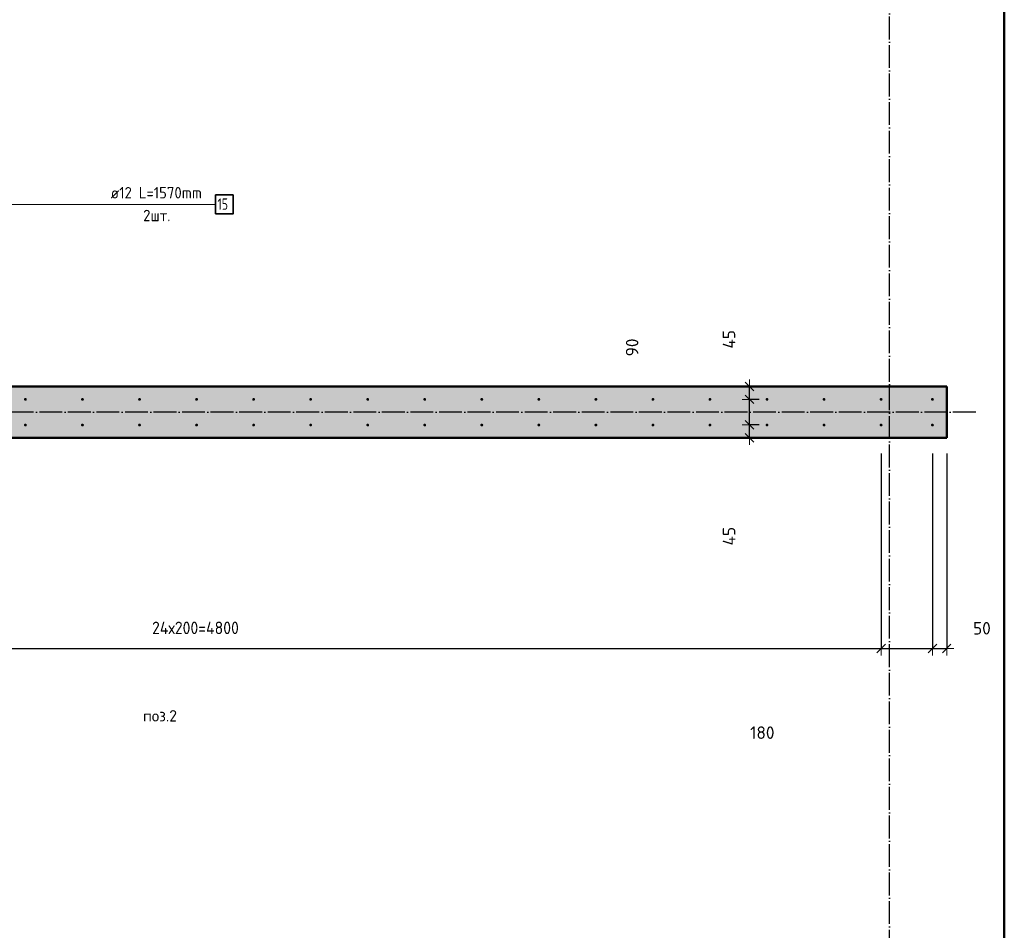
# Model space of a CAD drawing. Header units: millimetres. Extents: x -30645 to 44626, y 46540 to 77351.
# Tile 51 of 84: x 10850 to 14302, y 51523 to 54717. Entities that reach past the tile are written whole.
import ezdxf

# ---------------------------------------------------------------- set-up
doc = ezdxf.new("R2010")
doc.units = ezdxf.units.MM
doc.header["$PDMODE"] = 65
doc.linetypes.add('______11', pattern=[100, 80, -10, 0, -10])
doc.linetypes.add('______5', pattern=[220, 160, -20, 20, -20])
for name, color, linetype, lineweight in [('Standard', 7, 'Continuous', 25), ('Арм.стержн. вертикальными 1', 22, 'Continuous', 35), ('Арм.стержн.горизонт. 2', 202, 'Continuous', 35), ('Размерная линия_ общее', 7, 'Continuous', 13)]:
    doc.layers.add(name, color=color, linetype=linetype, lineweight=lineweight)
doc.layers.add('Осевая линия_ общее', color=7, linetype='______5', lineweight=13, true_color=0xa0a0a0)
doc.styles.add('ISOCPEUR', font='ISOCPEUR')
doc.dimstyles.new('DIMSTYLE_16', dxfattribs={"dimtxt": 44, "dimasz": 50, "dimexe": 0, "dimexo": 0, "dimgap": 22, "dimtad": 0, "dimdec": 0, "dimrnd": 5, "dimzin": 12, "dimdsep": 46, "dimtxsty": 'ISOCPEUR', "dimblk1": 'ALL_ML_STRICH', "dimblk2": 'ALL_ML_STRICH', "dimsah": 1, "dimcen": 0, "dimclrd": 7, "dimclre": 256, "dimclrt": 7, "dimadec": 0, "dimazin": 0, "dimtfac": 1, "dimtdec": 0, "dimtix": 1, "dimtmove": 2, "dimatfit": 3, "dimfxl": 0, "dimtzin": 0, "dimlwd": 0, "dimlwe": -3, "dimarcsym": 0})
doc.dimstyles.new('DIMSTYLE_3', dxfattribs={"dimtxt": 44, "dimasz": 50, "dimexe": 0, "dimexo": 0, "dimgap": 22, "dimtad": 2, "dimdec": 0, "dimrnd": 5, "dimzin": 12, "dimdsep": 46, "dimtxsty": 'ISOCPEUR', "dimblk1": 'ALL_ML_STRICH', "dimblk2": 'ALL_ML_STRICH', "dimsah": 1, "dimcen": 0, "dimclrd": 7, "dimclre": 256, "dimclrt": 7, "dimadec": 0, "dimazin": 0, "dimtfac": 1, "dimtdec": 0, "dimtix": 1, "dimtmove": 2, "dimatfit": 3, "dimfxl": 0, "dimtzin": 0, "dimlwd": 0, "dimlwe": -3, "dimarcsym": 0})
doc.dimstyles.new('DIMSTYLE_8', dxfattribs={"dimtxt": 44, "dimasz": 50, "dimexe": 0, "dimexo": 0, "dimgap": 22, "dimtad": 2, "dimdec": 0, "dimrnd": 5, "dimzin": 12, "dimdsep": 46, "dimtxsty": 'ISOCPEUR', "dimblk1": 'ALL_ML_STRICH', "dimblk2": 'ALL_ML_STRICH', "dimsah": 1, "dimcen": 0, "dimclrd": 7, "dimclre": 256, "dimclrt": 7, "dimadec": 0, "dimazin": 0, "dimtfac": 1, "dimtdec": 0, "dimtix": 1, "dimtmove": 2, "dimatfit": 3, "dimfxl": 0, "dimtvp": 1.2, "dimtzin": 0, "dimlwd": 0, "dimlwe": -3, "dimarcsym": 0})

# ---------------------------------------------------------------- blocks, each defined once
blk = doc.blocks.new('ALL_ML_STRICH')
at = {"color": 0, "linetype": 'ByBlock', "lineweight": -2}
for p, q in [((-1, 0), (0.5, 0)), ((-0.3, -0.3), (0.3, 0.3)), ((0, -0.5), (0, 0.5))]:
    blk.add_line(p, q, dxfattribs=at)
blk = doc.blocks.new('*D66')
at = {"layer": 'DEFPOINTS', "color": 7, "linetype": 'Continuous', "lineweight": 13, "transparency": 33554687}
for p in [(13462, 53295.5), (13361.5, 53250), (13408.3, 53250)]:
    blk.add_point(p, dxfattribs=at)
at = {"layer": 'Размерная линия_ общее', "color": 253, "linetype": 'Continuous', "lineweight": -2, "true_color": 0xa0a0a0, "transparency": 33554687}
for p, q in [((13442, 53295.5), (13408.3, 53295.5)), ((13381.5, 53250), (13408.3, 53250))]:
    blk.add_line(p, q, dxfattribs=at)
at = {"layer": 'Размерная линия_ общее', "color": 7, "linetype": 'Continuous', "lineweight": -2, "transparency": 33554687}
blk.add_line((13408.3, 53250), (13408.3, 53295.5), dxfattribs=at)
at = {"layer": 'Размерная линия_ общее', "color": 7, "linetype": 'Continuous', "lineweight": 13, "transparency": 33554687, "xscale": 50, "yscale": 50, "zscale": 50}
for p, rotation in [((13408.3, 53295.5), 90), ((13408.3, 53250), 270)]:
    blk.add_blockref('ALL_ML_STRICH', p, dxfattribs=dict(at, rotation=rotation))
at = {"layer": 'Размерная линия_ общее', "color": 7, "linetype": 'Continuous', "lineweight": 13, "transparency": 33554687, "insert": (13336.9, 52905.1), "char_height": 44, "width": 88, "attachment_point": 5, "rotation": 90, "style": 'ISOCPEUR'}
blk.add_mtext('\\A1;{45}', dxfattribs=at)
blk = doc.blocks.new('*D67')
at = {"layer": 'DEFPOINTS', "color": 7, "linetype": 'Continuous', "lineweight": 13, "transparency": 33554687}
for p in [(13462, 53385), (13408.3, 53295.5), (13462, 53295.5)]:
    blk.add_point(p, dxfattribs=at)
at = {"layer": 'Размерная линия_ общее', "color": 253, "linetype": 'Continuous', "lineweight": -2, "true_color": 0xa0a0a0, "transparency": 33554687}
for p, q in [((13442, 53385), (13408.3, 53385)), ((13442, 53295.5), (13408.3, 53295.5))]:
    blk.add_line(p, q, dxfattribs=at)
at = {"layer": 'Размерная линия_ общее', "color": 7, "linetype": 'Continuous', "lineweight": -2, "transparency": 33554687}
blk.add_line((13408.3, 53295.5), (13408.3, 53385), dxfattribs=at)
at = {"layer": 'Размерная линия_ общее', "color": 7, "linetype": 'Continuous', "lineweight": 13, "transparency": 33554687, "xscale": 50, "yscale": 50, "zscale": 50}
for p, rotation in [((13408.3, 53385), 90), ((13408.3, 53295.5), 270)]:
    blk.add_blockref('ALL_ML_STRICH', p, dxfattribs=dict(at, rotation=rotation))
at = {"layer": 'Размерная линия_ общее', "color": 7, "linetype": 'Continuous', "lineweight": 13, "transparency": 33554687, "insert": (12997, 53567.2), "char_height": 44, "width": 88, "attachment_point": 5, "rotation": 90, "style": 'ISOCPEUR'}
blk.add_mtext('\\A1;{90}', dxfattribs=at)
blk = doc.blocks.new('*D68')
at = {"layer": 'DEFPOINTS', "color": 7, "linetype": 'Continuous', "lineweight": 13, "transparency": 33554687}
for p in [(13361.5, 53430), (13408.3, 53385), (13462, 53385)]:
    blk.add_point(p, dxfattribs=at)
at = {"layer": 'Размерная линия_ общее', "color": 253, "linetype": 'Continuous', "lineweight": -2, "true_color": 0xa0a0a0, "transparency": 33554687}
for p, q in [((13381.5, 53430), (13408.3, 53430)), ((13442, 53385), (13408.3, 53385))]:
    blk.add_line(p, q, dxfattribs=at)
at = {"layer": 'Размерная линия_ общее', "color": 7, "linetype": 'Continuous', "lineweight": -2, "transparency": 33554687}
blk.add_line((13408.3, 53385), (13408.3, 53430), dxfattribs=at)
at = {"layer": 'Размерная линия_ общее', "color": 7, "linetype": 'Continuous', "lineweight": 13, "transparency": 33554687, "xscale": 50, "yscale": 50, "zscale": 50}
for p, rotation in [((13408.3, 53430), 90), ((13408.3, 53385), 270)]:
    blk.add_blockref('ALL_ML_STRICH', p, dxfattribs=dict(at, rotation=rotation))
at = {"layer": 'Размерная линия_ общее', "color": 7, "linetype": 'Continuous', "lineweight": 13, "transparency": 33554687, "insert": (13336.7, 53595.8), "char_height": 44, "width": 88, "attachment_point": 5, "rotation": 90, "style": 'ISOCPEUR'}
blk.add_mtext('\\A1;{45}', dxfattribs=at)
blk = doc.blocks.new('*D308')
at = {"layer": 'DEFPOINTS', "color": 7, "linetype": 'Continuous', "lineweight": 13, "transparency": 33554687}
for p in [(9070, 53295), (13870, 53295), (9070, 52511.5)]:
    blk.add_point(p, dxfattribs=at)
at = {"layer": 'Размерная линия_ общее', "color": 253, "linetype": 'Continuous', "lineweight": -2, "true_color": 0xa0a0a0, "transparency": 33554687}
for p, q in [((9070, 53195), (9070, 52511.5)), ((13870, 53195), (13870, 52511.5))]:
    blk.add_line(p, q, dxfattribs=at)
at = {"layer": 'Размерная линия_ общее', "color": 7, "linetype": 'Continuous', "lineweight": -2, "transparency": 33554687}
blk.add_line((9070, 52511.5), (13870, 52511.5), dxfattribs=at)
at = {"layer": 'Размерная линия_ общее', "color": 7, "linetype": 'Continuous', "lineweight": 13, "transparency": 33554687, "xscale": 50, "yscale": 50, "zscale": 50, "rotation": 180}
blk.add_blockref('ALL_ML_STRICH', (9070, 52511.5), dxfattribs=at)
at = {"layer": 'Размерная линия_ общее', "color": 7, "linetype": 'Continuous', "lineweight": 13, "transparency": 33554687, "xscale": 50, "yscale": 50, "zscale": 50}
blk.add_blockref('ALL_ML_STRICH', (13870, 52511.5), dxfattribs=at)
at = {"layer": 'Размерная линия_ общее', "color": 7, "linetype": 'Continuous', "lineweight": 13, "transparency": 33554687, "insert": (11314, 52605.5), "char_height": 44, "width": 2.2, "attachment_point": 1, "line_spacing_factor": 0.60241, "style": 'ISOCPEUR'}
blk.add_mtext('\\W0.91;24х200=4800', dxfattribs=at)
blk = doc.blocks.new('*D309')
at = {"layer": 'DEFPOINTS', "color": 7, "linetype": 'Continuous', "lineweight": 13, "transparency": 33554687}
for p in [(13870, 53295), (14050, 53295), (13870, 52511.5)]:
    blk.add_point(p, dxfattribs=at)
at = {"layer": 'Размерная линия_ общее', "color": 253, "linetype": 'Continuous', "lineweight": -2, "true_color": 0xa0a0a0, "transparency": 33554687}
for p, q in [((13870, 53195), (13870, 52511.5)), ((14050, 53195), (14050, 52511.5))]:
    blk.add_line(p, q, dxfattribs=at)
at = {"layer": 'Размерная линия_ общее', "color": 7, "linetype": 'Continuous', "lineweight": -2, "transparency": 33554687}
blk.add_line((13870, 52511.5), (14050, 52511.5), dxfattribs=at)
at = {"layer": 'Размерная линия_ общее', "color": 7, "linetype": 'Continuous', "lineweight": 13, "transparency": 33554687, "xscale": 50, "yscale": 50, "zscale": 50, "rotation": 180}
blk.add_blockref('ALL_ML_STRICH', (13870, 52511.5), dxfattribs=at)
at = {"layer": 'Размерная линия_ общее', "color": 7, "linetype": 'Continuous', "lineweight": 13, "transparency": 33554687, "xscale": 50, "yscale": 50, "zscale": 50}
blk.add_blockref('ALL_ML_STRICH', (14050, 52511.5), dxfattribs=at)
at = {"layer": 'Размерная линия_ общее', "color": 7, "linetype": 'Continuous', "lineweight": 13, "transparency": 33554687, "insert": (13453.5, 52215.9), "char_height": 44, "width": 132, "attachment_point": 5, "style": 'ISOCPEUR'}
blk.add_mtext('\\A1;{180}', dxfattribs=at)
blk = doc.blocks.new('*D310')
at = {"layer": 'DEFPOINTS', "color": 7, "linetype": 'Continuous', "lineweight": 13, "transparency": 33554687}
for p in [(14050, 53295), (14100, 53295), (14050, 52511.5)]:
    blk.add_point(p, dxfattribs=at)
at = {"layer": 'Размерная линия_ общее', "color": 253, "linetype": 'Continuous', "lineweight": -2, "true_color": 0xa0a0a0, "transparency": 33554687}
for p, q in [((14050, 53195), (14050, 52511.5)), ((14100, 53195), (14100, 52511.5))]:
    blk.add_line(p, q, dxfattribs=at)
at = {"layer": 'Размерная линия_ общее', "color": 7, "linetype": 'Continuous', "lineweight": -2, "transparency": 33554687}
blk.add_line((14050, 52511.5), (14100, 52511.5), dxfattribs=at)
at = {"layer": 'Размерная линия_ общее', "color": 7, "linetype": 'Continuous', "lineweight": 13, "transparency": 33554687, "xscale": 50, "yscale": 50, "zscale": 50, "rotation": 180}
blk.add_blockref('ALL_ML_STRICH', (14050, 52511.5), dxfattribs=at)
at = {"layer": 'Размерная линия_ общее', "color": 7, "linetype": 'Continuous', "lineweight": 13, "transparency": 33554687, "xscale": 50, "yscale": 50, "zscale": 50}
blk.add_blockref('ALL_ML_STRICH', (14100, 52511.5), dxfattribs=at)
at = {"layer": 'Размерная линия_ общее', "color": 7, "linetype": 'Continuous', "lineweight": 13, "transparency": 33554687, "insert": (14223.4, 52582.1), "char_height": 44, "width": 88, "attachment_point": 5, "style": 'ISOCPEUR'}
blk.add_mtext('\\A1;{50}', dxfattribs=at)

msp = doc.modelspace()

# ---------------------------------------------------------------- hatches: boundary and pattern name
at = {"linetype": 'Continuous', "lineweight": 13, "transparency": 33554687}
msp.add_hatch(color=7, dxfattribs=at).paths.add_polyline_path([(14100, 53250), (14100, 53430), (8320, 53430), (8320, 53250)])
at = {"layer": 'Арм.стержн. вертикальными 1', "linetype": 'Continuous', "lineweight": 50, "transparency": 33554687}
for points in [[(10875, 53385), (10874.6, 53386.9), (10873.5, 53388.5), (10871.9, 53389.6), (10870, 53390), (10868.1, 53389.6), (10866.5, 53388.5), (10865.4, 53386.9), (10865, 53385), (10865.4, 53383.1), (10866.5, 53381.5), (10868.1, 53380.4), (10870, 53380), (10871.9, 53380.4), (10873.5, 53381.5), (10874.6, 53383.1)], [(11075, 53385), (11074.6, 53386.9), (11073.5, 53388.5), (11071.9, 53389.6), (11070, 53390), (11068.1, 53389.6), (11066.5, 53388.5), (11065.4, 53386.9), (11065, 53385), (11065.4, 53383.1), (11066.5, 53381.5), (11068.1, 53380.4), (11070, 53380), (11071.9, 53380.4), (11073.5, 53381.5), (11074.6, 53383.1)], [(11275, 53385), (11274.6, 53386.9), (11273.5, 53388.5), (11271.9, 53389.6), (11270, 53390), (11268.1, 53389.6), (11266.5, 53388.5), (11265.4, 53386.9), (11265, 53385), (11265.4, 53383.1), (11266.5, 53381.5), (11268.1, 53380.4), (11270, 53380), (11271.9, 53380.4), (11273.5, 53381.5), (11274.6, 53383.1)], [(11475, 53385), (11474.6, 53386.9), (11473.5, 53388.5), (11471.9, 53389.6), (11470, 53390), (11468.1, 53389.6), (11466.5, 53388.5), (11465.4, 53386.9), (11465, 53385), (11465.4, 53383.1), (11466.5, 53381.5), (11468.1, 53380.4), (11470, 53380), (11471.9, 53380.4), (11473.5, 53381.5), (11474.6, 53383.1)], [(11675, 53385), (11674.6, 53386.9), (11673.5, 53388.5), (11671.9, 53389.6), (11670, 53390), (11668.1, 53389.6), (11666.5, 53388.5), (11665.4, 53386.9), (11665, 53385), (11665.4, 53383.1), (11666.5, 53381.5), (11668.1, 53380.4), (11670, 53380), (11671.9, 53380.4), (11673.5, 53381.5), (11674.6, 53383.1)], [(11875, 53385), (11874.6, 53386.9), (11873.5, 53388.5), (11871.9, 53389.6), (11870, 53390), (11868.1, 53389.6), (11866.5, 53388.5), (11865.4, 53386.9), (11865, 53385), (11865.4, 53383.1), (11866.5, 53381.5), (11868.1, 53380.4), (11870, 53380), (11871.9, 53380.4), (11873.5, 53381.5), (11874.6, 53383.1)], [(12075, 53385), (12074.6, 53386.9), (12073.5, 53388.5), (12071.9, 53389.6), (12070, 53390), (12068.1, 53389.6), (12066.5, 53388.5), (12065.4, 53386.9), (12065, 53385), (12065.4, 53383.1), (12066.5, 53381.5), (12068.1, 53380.4), (12070, 53380), (12071.9, 53380.4), (12073.5, 53381.5), (12074.6, 53383.1)], [(12275, 53385), (12274.6, 53386.9), (12273.5, 53388.5), (12271.9, 53389.6), (12270, 53390), (12268.1, 53389.6), (12266.5, 53388.5), (12265.4, 53386.9), (12265, 53385), (12265.4, 53383.1), (12266.5, 53381.5), (12268.1, 53380.4), (12270, 53380), (12271.9, 53380.4), (12273.5, 53381.5), (12274.6, 53383.1)], [(12475, 53385), (12474.6, 53386.9), (12473.5, 53388.5), (12471.9, 53389.6), (12470, 53390), (12468.1, 53389.6), (12466.5, 53388.5), (12465.4, 53386.9), (12465, 53385), (12465.4, 53383.1), (12466.5, 53381.5), (12468.1, 53380.4), (12470, 53380), (12471.9, 53380.4), (12473.5, 53381.5), (12474.6, 53383.1)], [(12675, 53385), (12674.6, 53386.9), (12673.5, 53388.5), (12671.9, 53389.6), (12670, 53390), (12668.1, 53389.6), (12666.5, 53388.5), (12665.4, 53386.9), (12665, 53385), (12665.4, 53383.1), (12666.5, 53381.5), (12668.1, 53380.4), (12670, 53380), (12671.9, 53380.4), (12673.5, 53381.5), (12674.6, 53383.1)], [(12875, 53385), (12874.6, 53386.9), (12873.5, 53388.5), (12871.9, 53389.6), (12870, 53390), (12868.1, 53389.6), (12866.5, 53388.5), (12865.4, 53386.9), (12865, 53385), (12865.4, 53383.1), (12866.5, 53381.5), (12868.1, 53380.4), (12870, 53380), (12871.9, 53380.4), (12873.5, 53381.5), (12874.6, 53383.1)], [(13075, 53385), (13074.6, 53386.9), (13073.5, 53388.5), (13071.9, 53389.6), (13070, 53390), (13068.1, 53389.6), (13066.5, 53388.5), (13065.4, 53386.9), (13065, 53385), (13065.4, 53383.1), (13066.5, 53381.5), (13068.1, 53380.4), (13070, 53380), (13071.9, 53380.4), (13073.5, 53381.5), (13074.6, 53383.1)], [(13275, 53385), (13274.6, 53386.9), (13273.5, 53388.5), (13271.9, 53389.6), (13270, 53390), (13268.1, 53389.6), (13266.5, 53388.5), (13265.4, 53386.9), (13265, 53385), (13265.4, 53383.1), (13266.5, 53381.5), (13268.1, 53380.4), (13270, 53380), (13271.9, 53380.4), (13273.5, 53381.5), (13274.6, 53383.1)], [(13475, 53385), (13474.6, 53386.9), (13473.5, 53388.5), (13471.9, 53389.6), (13470, 53390), (13468.1, 53389.6), (13466.5, 53388.5), (13465.4, 53386.9), (13465, 53385), (13465.4, 53383.1), (13466.5, 53381.5), (13468.1, 53380.4), (13470, 53380), (13471.9, 53380.4), (13473.5, 53381.5), (13474.6, 53383.1)], [(13675, 53385), (13674.6, 53386.9), (13673.5, 53388.5), (13671.9, 53389.6), (13670, 53390), (13668.1, 53389.6), (13666.5, 53388.5), (13665.4, 53386.9), (13665, 53385), (13665.4, 53383.1), (13666.5, 53381.5), (13668.1, 53380.4), (13670, 53380), (13671.9, 53380.4), (13673.5, 53381.5), (13674.6, 53383.1)], [(13875, 53385), (13874.6, 53386.9), (13873.5, 53388.5), (13871.9, 53389.6), (13870, 53390), (13868.1, 53389.6), (13866.5, 53388.5), (13865.4, 53386.9), (13865, 53385), (13865.4, 53383.1), (13866.5, 53381.5), (13868.1, 53380.4), (13870, 53380), (13871.9, 53380.4), (13873.5, 53381.5), (13874.6, 53383.1)], [(14055, 53385), (14054.6, 53386.9), (14053.5, 53388.5), (14051.9, 53389.6), (14050, 53390), (14048.1, 53389.6), (14046.5, 53388.5), (14045.4, 53386.9), (14045, 53385), (14045.4, 53383.1), (14046.5, 53381.5), (14048.1, 53380.4), (14050, 53380), (14051.9, 53380.4), (14053.5, 53381.5), (14054.6, 53383.1)], [(10875, 53295), (10874.6, 53296.9), (10873.5, 53298.5), (10871.9, 53299.6), (10870, 53300), (10868.1, 53299.6), (10866.5, 53298.5), (10865.4, 53296.9), (10865, 53295), (10865.4, 53293.1), (10866.5, 53291.5), (10868.1, 53290.4), (10870, 53290), (10871.9, 53290.4), (10873.5, 53291.5), (10874.6, 53293.1)], [(11075, 53295), (11074.6, 53296.9), (11073.5, 53298.5), (11071.9, 53299.6), (11070, 53300), (11068.1, 53299.6), (11066.5, 53298.5), (11065.4, 53296.9), (11065, 53295), (11065.4, 53293.1), (11066.5, 53291.5), (11068.1, 53290.4), (11070, 53290), (11071.9, 53290.4), (11073.5, 53291.5), (11074.6, 53293.1)], [(11275, 53295), (11274.6, 53296.9), (11273.5, 53298.5), (11271.9, 53299.6), (11270, 53300), (11268.1, 53299.6), (11266.5, 53298.5), (11265.4, 53296.9), (11265, 53295), (11265.4, 53293.1), (11266.5, 53291.5), (11268.1, 53290.4), (11270, 53290), (11271.9, 53290.4), (11273.5, 53291.5), (11274.6, 53293.1)], [(11475, 53295), (11474.6, 53296.9), (11473.5, 53298.5), (11471.9, 53299.6), (11470, 53300), (11468.1, 53299.6), (11466.5, 53298.5), (11465.4, 53296.9), (11465, 53295), (11465.4, 53293.1), (11466.5, 53291.5), (11468.1, 53290.4), (11470, 53290), (11471.9, 53290.4), (11473.5, 53291.5), (11474.6, 53293.1)], [(11675, 53295), (11674.6, 53296.9), (11673.5, 53298.5), (11671.9, 53299.6), (11670, 53300), (11668.1, 53299.6), (11666.5, 53298.5), (11665.4, 53296.9), (11665, 53295), (11665.4, 53293.1), (11666.5, 53291.5), (11668.1, 53290.4), (11670, 53290), (11671.9, 53290.4), (11673.5, 53291.5), (11674.6, 53293.1)], [(11875, 53295), (11874.6, 53296.9), (11873.5, 53298.5), (11871.9, 53299.6), (11870, 53300), (11868.1, 53299.6), (11866.5, 53298.5), (11865.4, 53296.9), (11865, 53295), (11865.4, 53293.1), (11866.5, 53291.5), (11868.1, 53290.4), (11870, 53290), (11871.9, 53290.4), (11873.5, 53291.5), (11874.6, 53293.1)], [(12075, 53295), (12074.6, 53296.9), (12073.5, 53298.5), (12071.9, 53299.6), (12070, 53300), (12068.1, 53299.6), (12066.5, 53298.5), (12065.4, 53296.9), (12065, 53295), (12065.4, 53293.1), (12066.5, 53291.5), (12068.1, 53290.4), (12070, 53290), (12071.9, 53290.4), (12073.5, 53291.5), (12074.6, 53293.1)], [(12275, 53295), (12274.6, 53296.9), (12273.5, 53298.5), (12271.9, 53299.6), (12270, 53300), (12268.1, 53299.6), (12266.5, 53298.5), (12265.4, 53296.9), (12265, 53295), (12265.4, 53293.1), (12266.5, 53291.5), (12268.1, 53290.4), (12270, 53290), (12271.9, 53290.4), (12273.5, 53291.5), (12274.6, 53293.1)], [(12475, 53295), (12474.6, 53296.9), (12473.5, 53298.5), (12471.9, 53299.6), (12470, 53300), (12468.1, 53299.6), (12466.5, 53298.5), (12465.4, 53296.9), (12465, 53295), (12465.4, 53293.1), (12466.5, 53291.5), (12468.1, 53290.4), (12470, 53290), (12471.9, 53290.4), (12473.5, 53291.5), (12474.6, 53293.1)], [(12675, 53295), (12674.6, 53296.9), (12673.5, 53298.5), (12671.9, 53299.6), (12670, 53300), (12668.1, 53299.6), (12666.5, 53298.5), (12665.4, 53296.9), (12665, 53295), (12665.4, 53293.1), (12666.5, 53291.5), (12668.1, 53290.4), (12670, 53290), (12671.9, 53290.4), (12673.5, 53291.5), (12674.6, 53293.1)], [(12875, 53295), (12874.6, 53296.9), (12873.5, 53298.5), (12871.9, 53299.6), (12870, 53300), (12868.1, 53299.6), (12866.5, 53298.5), (12865.4, 53296.9), (12865, 53295), (12865.4, 53293.1), (12866.5, 53291.5), (12868.1, 53290.4), (12870, 53290), (12871.9, 53290.4), (12873.5, 53291.5), (12874.6, 53293.1)], [(13075, 53295), (13074.6, 53296.9), (13073.5, 53298.5), (13071.9, 53299.6), (13070, 53300), (13068.1, 53299.6), (13066.5, 53298.5), (13065.4, 53296.9), (13065, 53295), (13065.4, 53293.1), (13066.5, 53291.5), (13068.1, 53290.4), (13070, 53290), (13071.9, 53290.4), (13073.5, 53291.5), (13074.6, 53293.1)], [(13275, 53295), (13274.6, 53296.9), (13273.5, 53298.5), (13271.9, 53299.6), (13270, 53300), (13268.1, 53299.6), (13266.5, 53298.5), (13265.4, 53296.9), (13265, 53295), (13265.4, 53293.1), (13266.5, 53291.5), (13268.1, 53290.4), (13270, 53290), (13271.9, 53290.4), (13273.5, 53291.5), (13274.6, 53293.1)], [(13475, 53295), (13474.6, 53296.9), (13473.5, 53298.5), (13471.9, 53299.6), (13470, 53300), (13468.1, 53299.6), (13466.5, 53298.5), (13465.4, 53296.9), (13465, 53295), (13465.4, 53293.1), (13466.5, 53291.5), (13468.1, 53290.4), (13470, 53290), (13471.9, 53290.4), (13473.5, 53291.5), (13474.6, 53293.1)], [(13675, 53295), (13674.6, 53296.9), (13673.5, 53298.5), (13671.9, 53299.6), (13670, 53300), (13668.1, 53299.6), (13666.5, 53298.5), (13665.4, 53296.9), (13665, 53295), (13665.4, 53293.1), (13666.5, 53291.5), (13668.1, 53290.4), (13670, 53290), (13671.9, 53290.4), (13673.5, 53291.5), (13674.6, 53293.1)], [(13875, 53295), (13874.6, 53296.9), (13873.5, 53298.5), (13871.9, 53299.6), (13870, 53300), (13868.1, 53299.6), (13866.5, 53298.5), (13865.4, 53296.9), (13865, 53295), (13865.4, 53293.1), (13866.5, 53291.5), (13868.1, 53290.4), (13870, 53290), (13871.9, 53290.4), (13873.5, 53291.5), (13874.6, 53293.1)], [(14055, 53295), (14054.6, 53296.9), (14053.5, 53298.5), (14051.9, 53299.6), (14050, 53300), (14048.1, 53299.6), (14046.5, 53298.5), (14045.4, 53296.9), (14045, 53295), (14045.4, 53293.1), (14046.5, 53291.5), (14048.1, 53290.4), (14050, 53290), (14051.9, 53290.4), (14053.5, 53291.5), (14054.6, 53293.1)]]:
    msp.add_hatch(color=4, dxfattribs=at).paths.add_polyline_path(points)

# ---------------------------------------------------------------- linework, layer by layer
at = {"color": 7, "linetype": 'Continuous', "lineweight": 50, "transparency": 33554687}
for p, q in [((9000, 53430), (14100, 53430)), ((14100, 53430), (14100, 53250)), ((14100, 53250), (8320, 53250))]:
    msp.add_line(p, q, dxfattribs=at)
at = {"layer": 'Standard', "color": 7, "linetype": 'Continuous', "lineweight": 50, "transparency": 33554687}
msp.add_lwpolyline([(-350, 46540), (14302, 46540), (14302, 68055.7), (-350, 68055.7), (-350, 46540)], dxfattribs=at)
at = {"layer": 'Арм.стержн.горизонт. 2', "color": 7, "linetype": 'Continuous', "lineweight": 13, "transparency": 33554687}
msp.add_line((9676.7, 54068.7), (11536.7, 54068.7), dxfattribs=at)
at = {"layer": 'Арм.стержн.горизонт. 2', "color": 7, "linetype": 'Continuous', "lineweight": 35, "transparency": 33554687}
msp.add_lwpolyline([(11536.7, 54035.4), (11598.1, 54035.4), (11598.1, 54102), (11536.7, 54102), (11536.7, 54035.4)], dxfattribs=at)
at = {"layer": 'Осевая линия_ общее', "color": 253, "linetype": '______11', "lineweight": -3, "true_color": 0xa0a0a0, "transparency": 33554687}
for p, q in [((13900, 46640), (13900, 69548.2)), ((14202, 53340), (-2131.8, 53340))]:
    msp.add_line(p, q, dxfattribs=at)

# ---------------------------------------------------------------- texts
at = {"layer": 'Standard', "color": 7, "linetype": 'Continuous', "lineweight": 18, "transparency": 33554687, "insert": (11282.2, 52255), "char_height": 40, "width": 140.769, "attachment_point": 7, "style": 'ISOCPEUR'}
msp.add_mtext('\\A1;{\\fISOCPEUR|i0|b0;\\H40.000000;\\W1.000000;\\C7;поз.2}\\P', dxfattribs=at)
at = {"layer": 'Арм.стержн.горизонт. 2', "color": 7, "linetype": 'Continuous', "lineweight": 25, "transparency": 33554687, "char_height": 40, "attachment_point": 7, "style": 'ISOCPEUR'}
for s, insert, width in [('\\W0.94;ø12 L=1570mm ', (11168.7, 54090), 382.615), ('\\W0.75;15', (11543.4, 54050), 62.971), ('\\W0.94;2шт. ', (11282.7, 54010), 154.838)]:
    msp.add_mtext(s, dxfattribs=dict(at, insert=insert, width=width))

# ---------------------------------------------------------------- dimensions: what is measured, and where the dimension line sits
at = {"layer": 'Размерная линия_ общее', "color": 7, "linetype": 'Continuous', "lineweight": 13, "transparency": 33554687}
for base, p1, p2, picture, middle in [((13408.3204, 53385.0003), (13442.0208, 53295.469), (13442.0208, 53385.0003), '*D67', (12996.979, 53567.2085)), ((13408.3, 53430), (13442, 53385), (13381.5, 53430), '*D68', (13336.7, 53595.8)), ((13408.3204, 53295.469), (13381.5329, 53250), (13442.0208, 53295.469), '*D66', (13336.9366, 52905.1245))]:
    dim = msp.add_linear_dim(base=base, p1=p1, p2=p2, angle=90, dimstyle='DIMSTYLE_8', override={"dimpost": '<>', "dimclrd": 7, "dimclre": 253, "dimclrt": 7, "dimlwd": 0, "dimlwe": 65533}, dxfattribs=at)
    dim.commit()
    dim.dimension.update_dxf_attribs({"geometry": picture, "text_midpoint": middle, "dimtype": 160})
dim = msp.add_linear_dim(base=(13870, 52511.5), p1=(9070, 53195), p2=(13870, 53195), text='\\W0.91;24х200=4800', dimstyle='DIMSTYLE_3', override={"dimpost": '<>', "dimclrd": 7, "dimclre": 253, "dimclrt": 7, "dimlwd": 0, "dimlwe": 65533}, dxfattribs=at)
dim.commit()
dim.dimension.update_dxf_attribs({"geometry": '*D308', "text_midpoint": (11470, 52533.5), "dimtype": 160})
for base, p1, p2, dimstyle, picture, middle in [((14050, 52511.5), (13870, 53195), (14050, 53195), 'DIMSTYLE_16', '*D309', (13453.5, 52215.9)), ((14100, 52511.5), (14050, 53195), (14100, 53195), 'DIMSTYLE_8', '*D310', (14223.4, 52582.1))]:
    dim = msp.add_linear_dim(base=base, p1=p1, p2=p2, dimstyle=dimstyle, override={"dimpost": '<>', "dimclrd": 7, "dimclre": 253, "dimclrt": 7, "dimlwd": 0, "dimlwe": 65533}, dxfattribs=at)
    dim.commit()
    dim.dimension.update_dxf_attribs({"geometry": picture, "text_midpoint": middle, "dimtype": 160})

doc.saveas('drawing.dxf')
